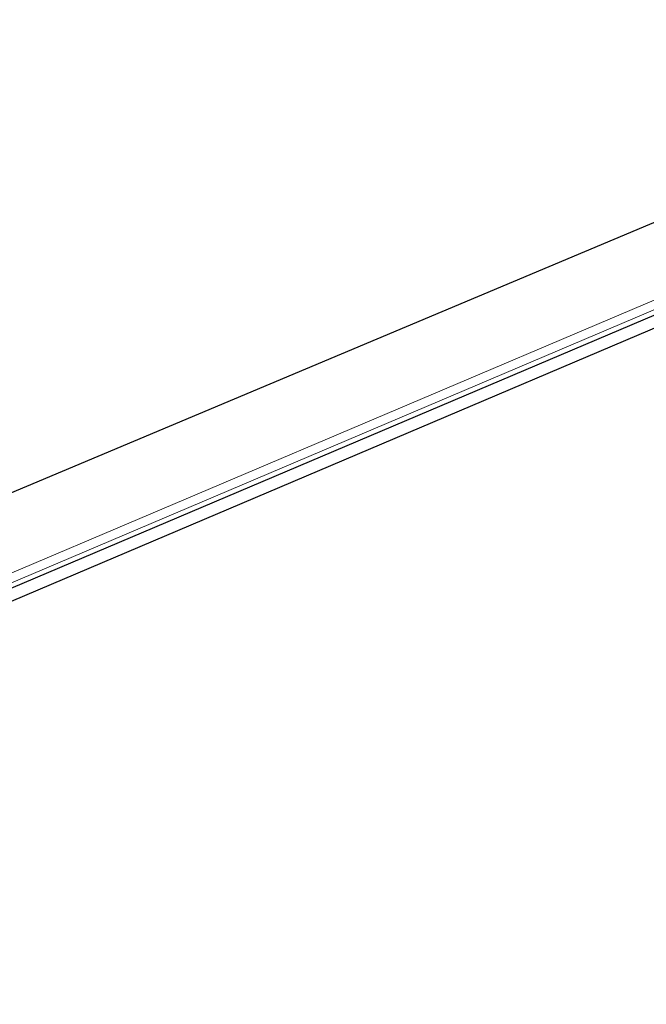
# Model space of a CAD drawing. Header units: metres. Extents: x 63115 to 703450, y -261936 to -53969.
# Tile 101 of 256: x 165025 to 165450, y -144081 to -143413. Entities that reach past the tile are written whole.
import ezdxf

# ---------------------------------------------------------------- set-up
doc = ezdxf.new("R2010")
doc.units = ezdxf.units.M
doc.layers.add('_01Hulplijnen', color=6, linetype='Continuous', plot=False)
for name, color, linetype in [('_02Binnenwanden', 2, 'Continuous'), ('_03-PROJECTION', 1, 'Continuous'), ('LAYER98', 7, 'Continuous')]:
    doc.layers.add(name, color=color, linetype=linetype)

# ---------------------------------------------------------------- blocks, each defined once
blk = doc.blocks.new('ruit_950x8')
at = {"layer": '_01Hulplijnen'}
blk.add_lwpolyline([(0, 0), (950, 0), (950, 8), (0, 8)], close=True, dxfattribs=at)
blk = doc.blocks.new('*U164')
at = {"layer": 'LAYER98', "color": 2, "linetype": 'Continuous', "lineweight": 9}
for points in [[(904.88, 12.5), (82.85, 12.5)], [(904.88, 12.5), (82.85, 12.5)], [(904.88, 6.5), (82.85, 6.5)]]:
    blk.add_lwpolyline(points, dxfattribs=at)
blk = doc.blocks.new('pui_02')
at = {"layer": '_03-PROJECTION'}
blk.add_lwpolyline([(3683.24, -2153.99), (2813.27, -2519.63), (1888.23, -2684.24), (1593.73, -2716.68), (0, -2821.9)], dxfattribs=at)
at = {"layer": '_03-PROJECTION', "rotation": 23}
for name, p in [('*U164', (2815.71, -2587.15)), ('ruit_950x8', (2834.06, -2584.79))]:
    blk.add_blockref(name, p, dxfattribs=at)

msp = doc.modelspace()

# ---------------------------------------------------------------- block references
at = {"layer": '_02Binnenwanden'}
msp.add_blockref('pui_02', (162099.37, -141258.61), dxfattribs=at)

doc.saveas('drawing.dxf')
